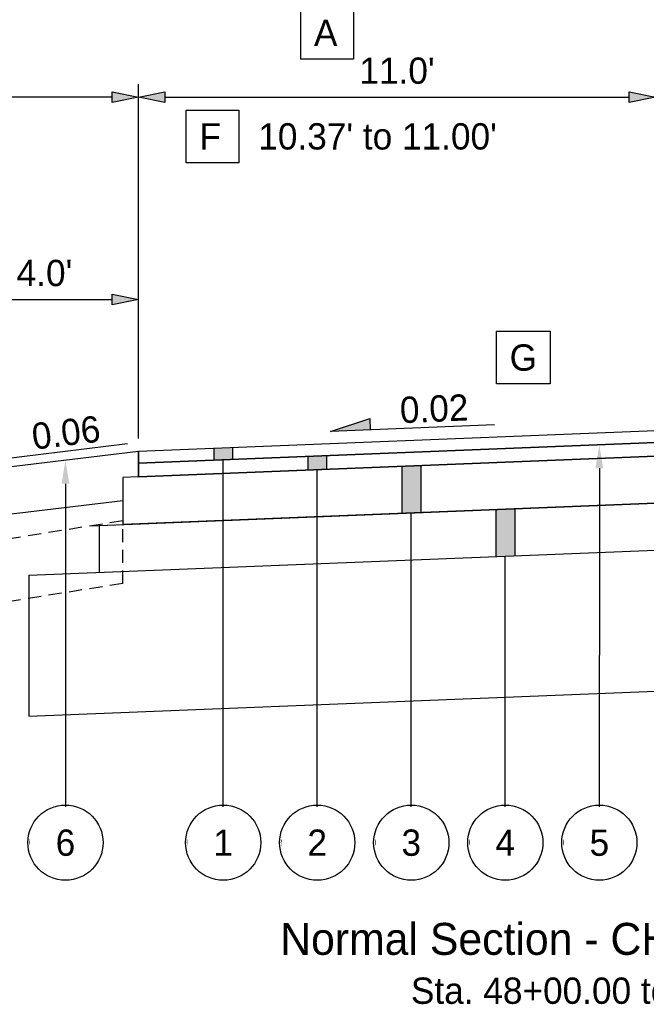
# Model space of a CAD drawing. Header units: feet. Extents: x -16 to 297, y -33 to 148.
# Tile 28 of 30: x 214 to 227, y 126 to 147. Entities that reach past the tile are written whole.
import ezdxf
from ezdxf import colors
from ezdxf.entities.mleader import LeaderData, LeaderLine
from ezdxf.enums import TextEntityAlignment as Align
from ezdxf.math import Vec2, Vec3

# ---------------------------------------------------------------- set-up
doc = ezdxf.new("R2010")
doc.units = ezdxf.units.FT
doc.header["$LTSCALE"] = 4
doc.header["$MEASUREMENT"] = 0
doc.set_wipeout_variables(frame=1)
doc.linetypes.add('OhDOT_USTN2', pattern=[0.10999999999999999, 0.069, -0.04099999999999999])
for name, color, linetype in [('TX_P_1', 7, 'Continuous'), ('TX_P_Misc', 7, 'Continuous'), ('XS_P_Finished_Grade', 3, 'Continuous'), ('XS_P_Pavt_Layers', 251, 'Continuous'), ('XS_P_Shoulder_Layers', 252, 'Continuous'), ('XS_P_Subgrade', 4, 'Continuous')]:
    doc.layers.add(name, color=color, linetype=linetype)
doc.styles.add('Slanted-Normal', font='font31.shx', dxfattribs={"height": 0.14})
doc.styles.add('Slanted-Sub Title', font='font31.shx', dxfattribs={"height": 0.17})
doc.dimstyles.new('Dec-1  Slanted', dxfattribs={"dimtxt": 0.14, "dimasz": 0.14, "dimexe": 0.07000000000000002, "dimexo": 0.07000000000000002, "dimgap": 0.07000000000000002, "dimtad": 1, "dimdec": 1, "dimzin": 3, "dimdsep": 46, "dimtxsty": 'Slanted-Normal', "dimblk": 'Dim1', "dimcen": 0, "dimclrd": 95, "dimclre": 95, "dimclrt": 7, "dimadec": 1, "dimazin": 3, "dimtfac": 1, "dimtdec": 1, "dimtix": 1, "dimtofl": 0, "dimtmove": 1, "dimatfit": 3, "dimldrblk": 'Dim1', "dimfxl": 1, "dimtolj": 1, "dimtzin": 0, "dimlwd": -1, "dimlwe": -1, "dimarcsym": 0})

# ---------------------------------------------------------------- blocks, each defined once
blk = doc.blocks.new('Dim1')
h = blk.add_hatch(color=4)
h.dxf.hatch_style = 1
h.paths.add_polyline_path([(0, 0), (-1.000000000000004, -0.1999999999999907), (-1.000000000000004, 0.1999999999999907)])
at = {"color": 4}
blk.add_lwpolyline([(0, 0), (-1.000000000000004, -0.1999999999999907), (-1.000000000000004, 0.1999999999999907), (0, 0)], dxfattribs=at)
blk = doc.blocks.new('*D1026')
at = {"layer": 'Defpoints', "color": 0, "transparency": 16777216}
for p in [(216.6450068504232, 140.6852325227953), (216.6450068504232, 137.4503738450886), (212.6486036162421, 136.9708054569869)]:
    blk.add_point(p, dxfattribs=at)
at = {"layer": 'TX_P_1', "color": 95, "linetype": 'Continuous', "transparency": 16777216}
for p, q in [((212.6486036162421, 137.2508054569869), (212.6486036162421, 140.9652325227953)), ((216.6450068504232, 137.7303738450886), (216.6450068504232, 140.9652325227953)), ((213.2086036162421, 140.6852325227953), (216.0850068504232, 140.6852325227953))]:
    blk.add_line(p, q, dxfattribs=at)
at = {"layer": 'TX_P_1', "color": 95, "transparency": 16777216, "xscale": 0.56, "yscale": 0.56, "zscale": 0.56, "rotation": 180}
blk.add_blockref('Dim1', (212.6486036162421, 140.6852325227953), dxfattribs=at)
at = {"layer": 'TX_P_1', "color": 95, "transparency": 16777216, "xscale": 0.56, "yscale": 0.56, "zscale": 0.56}
blk.add_blockref('Dim1', (216.6450068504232, 140.6852325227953), dxfattribs=at)
at = {"layer": 'TX_P_1', "color": 7, "transparency": 16777216, "insert": (214.6468052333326, 141.2452325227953), "char_height": 0.56, "attachment_point": 5, "style": 'Slanted-Normal'}
blk.add_mtext("\\A1;4.0'", dxfattribs=at)
blk = doc.blocks.new('*D1027')
at = {"layer": 'Defpoints', "color": 0, "transparency": 16777216}
for p in [(206.6450068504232, 144.9911293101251), (216.6450068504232, 137.4503738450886), (206.6450068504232, 136.0102299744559)]:
    blk.add_point(p, dxfattribs=at)
at = {"layer": 'TX_P_1', "color": 95, "linetype": 'Continuous', "transparency": 16777216}
for p, q in [((206.6450068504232, 136.2902299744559), (206.6450068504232, 145.2711293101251)), ((216.6450068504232, 137.7303738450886), (216.6450068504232, 145.2711293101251)), ((216.0850068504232, 144.9911293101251), (207.2050068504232, 144.9911293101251))]:
    blk.add_line(p, q, dxfattribs=at)
at = {"layer": 'TX_P_1', "color": 95, "transparency": 16777216, "xscale": 0.56, "yscale": 0.56, "zscale": 0.56, "rotation": 180}
blk.add_blockref('Dim1', (206.6450068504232, 144.9911293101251), dxfattribs=at)
at = {"layer": 'TX_P_1', "color": 95, "transparency": 16777216, "xscale": 0.56, "yscale": 0.56, "zscale": 0.56}
blk.add_blockref('Dim1', (216.6450068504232, 144.9911293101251), dxfattribs=at)
at = {"layer": 'TX_P_1', "color": 7, "transparency": 16777216, "insert": (211.6450068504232, 145.5511293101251), "char_height": 0.56, "attachment_point": 5, "style": 'Slanted-Normal'}
blk.add_mtext("\\A1;10.0'", dxfattribs=at)
blk = doc.blocks.new('SLOPE')
at = {"layer": 'TX_P_Misc'}
h = blk.add_hatch(color=4, dxfattribs=at)
h.dxf.hatch_style = 1
h.paths.add_polyline_path([(0.871497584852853, 0), (0.6607956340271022, 0.0615232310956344), (0.6607956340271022, 3.469446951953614e-18)])
at = {"layer": 'TX_P_Misc', "color": 4}
for p, q in [((0.871497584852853, 0), (0.6607956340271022, 0.0615232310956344)), ((0.6607956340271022, 0.0615232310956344), (0.6607956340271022, 0))]:
    blk.add_line(p, q, dxfattribs=at)
at = {"layer": 'TX_P_Misc', "color": 95}
blk.add_line((0, 0), (0.871497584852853, 0), dxfattribs=at)
at = {"layer": 'TX_P_Misc', "style": 'Slanted-Normal'}
blk.add_attdef('SLOPE', (0.03531982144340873, 0.02887350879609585), '', height=0.14, dxfattribs=at)
blk = doc.blocks.new('*D1032')
at = {"layer": 'Defpoints', "color": 0, "transparency": 16777216}
for p in [(227.6450068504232, 144.991129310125), (227.6450068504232, 137.8903738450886), (216.6450068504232, 137.4503738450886)]:
    blk.add_point(p, dxfattribs=at)
at = {"layer": 'TX_P_1', "color": 95, "linetype": 'Continuous', "transparency": 16777216}
for p, q in [((216.6450068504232, 137.7303738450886), (216.6450068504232, 145.271129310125)), ((217.2050068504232, 144.991129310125), (227.0850068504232, 144.991129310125))]:
    blk.add_line(p, q, dxfattribs=at)
at = {"layer": 'TX_P_1', "color": 95, "transparency": 16777216, "xscale": 0.56, "yscale": 0.56, "zscale": 0.56, "rotation": 180}
blk.add_blockref('Dim1', (216.6450068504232, 144.991129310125), dxfattribs=at)
at = {"layer": 'TX_P_1', "color": 95, "transparency": 16777216, "xscale": 0.56, "yscale": 0.56, "zscale": 0.56}
blk.add_blockref('Dim1', (227.6450068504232, 144.991129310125), dxfattribs=at)
at = {"layer": 'TX_P_1', "color": 7, "transparency": 16777216, "insert": (222.1450068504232, 145.551129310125), "char_height": 0.56, "attachment_point": 5, "style": 'Slanted-Normal'}
blk.add_mtext("\\A1;11.0'", dxfattribs=at)
blk = doc.blocks.new('_DotSmall')
at = {"color": 0, "linetype": 'ByBlock', "const_width": 0.5}
blk.add_lwpolyline([(-0.0625, 0, 1), (0.0625, 0, 1)], format="xyb", close=True, dxfattribs=at)
blk = doc.blocks.new('*U956')
at = {"layer": 'TX_P_Misc', "color": 95}
blk.add_line((-1.387778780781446e-17, 0), (-1.387778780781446e-17, 2.036712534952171), dxfattribs=at)
at = {"layer": 'TX_P_Misc'}
blk.add_circle((0, 0), 0.2, dxfattribs=at)
at = {"layer": 'TX_P_Misc', "color": 95}
ml = blk.add_multileader_mtext('Standard', dxfattribs=at)
ml.set_content('', color=95, style='Slanted-Normal')
ml.set_leader_properties()
ml.set_arrow_properties(name='DOTSMALL')
ml.build(insert=Vec2(0, 0))
ml.multileader.update_dxf_attribs({"has_dogleg": 0, "text_left_attachment_type": 2, "text_right_attachment_type": 2, "dogleg_length": 0.18, "arrow_head_size": 0.125})
ctx = ml.context
ctx.base_point, ctx.char_height, ctx.arrow_head_size, ctx.landing_gap_size, ctx.plane_origin = Vec3(0, 0), 0.14, 0.125, 0.0001, Vec3(0.9926632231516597, 0.4958960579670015)
ctx.left_attachment, ctx.right_attachment, ctx.text_align_type = 2, 2, 1
notes = []
notes.append((ctx, [(1, (1, 1, 0), (-0.18, 0), (1, 0), 0.18, [(0, [(-0.1546852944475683, 0.001480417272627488)], 0, [])])]))
ctx.mtext.insert, ctx.mtext.alignment, ctx.mtext.flow_direction = Vec3(0.0001000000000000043, 0.07), 2, 5
ml = blk.add_multileader_mtext('Standard', dxfattribs=at)
ml.set_content('', color=95, style='Slanted-Normal')
ml.set_leader_properties()
ml.build(insert=Vec2(0, 0))
ml.multileader.update_dxf_attribs({"has_dogleg": 0, "text_left_attachment_type": 2, "text_right_attachment_type": 2, "dogleg_length": 0.18, "arrow_head_size": 0.125})
ctx = ml.context
ctx.base_point, ctx.char_height, ctx.arrow_head_size, ctx.landing_gap_size, ctx.plane_origin = Vec3(-9.999999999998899e-05, 0), 0.14, 0.125, 0.0001, Vec3(0.5883962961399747, 0.4958960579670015)
ctx.left_attachment, ctx.right_attachment, ctx.text_align_type = 2, 2, 1
notes.append((ctx, [(0, (1, 1, 0), (0.1801, 0), (-1, 0), 0.18, [(0, [(0.1698233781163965, -0.000340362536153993)], 0, [])])]))
ctx.mtext.insert, ctx.mtext.alignment, ctx.mtext.flow_direction = Vec3(0, 0.07), 2, 5
for ctx, leaders in notes:
    for number, flags, end, landing, length, lines in leaders:
        leader = LeaderData()
        leader.index, (leader.has_last_leader_line, leader.has_dogleg_vector, leader.attachment_direction) = number, flags
        leader.last_leader_point, leader.dogleg_vector, leader.dogleg_length = Vec3(end), Vec3(landing), length
        for number, points, colour, breaks in lines:
            line = LeaderLine()
            line.index, line.vertices, line.color, line.breaks = number, Vec3.list(points), colors.encode_raw_color(colour), breaks
            leader.lines.append(line)
        ctx.leaders.append(leader)
blk.add_wipeout([(0.187044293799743, 0.03545878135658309), (0.18112522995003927, 0.05862204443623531), (0.1723497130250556, 0.08086080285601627), (0.1608561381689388, 0.10182433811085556), (0.1468257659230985, 0.12118204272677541), (0.1304798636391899, 0.1386286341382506), (0.11207621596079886, 0.1538889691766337), (0.09190505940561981, 0.1667223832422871), (0.07028450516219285, 0.17692648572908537), (0.047555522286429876, 0.18434035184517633), (0.02407656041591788, 0.18884706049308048), (0.00021789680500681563, 0.19037553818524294), (-0.023644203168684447, 0.18890167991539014), (-0.04713341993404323, 0.18444872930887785), (-0.06987931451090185, 0.1770869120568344), (-0.09152317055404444, 0.16693232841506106), (-0.11172365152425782, 0.1541451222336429), (-0.1301621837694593, 0.13892695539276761), (-0.14654798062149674, 0.12151782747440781), (-0.16062262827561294, 0.10219229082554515), (-0.17216416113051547, 0.08125512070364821), (-0.18099056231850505, 0.05903650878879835), (-0.1869626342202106, 0.035886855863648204), (-0.1899861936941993, 0.012171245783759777), (-0.1900135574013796, -0.011736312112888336), (-0.1870442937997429, -0.0354587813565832), (-0.1811252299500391, -0.058622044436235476), (-0.17234971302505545, -0.08086080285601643), (-0.1608561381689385, -0.10182433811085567), (-0.14682576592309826, -0.12118204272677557), (-0.13047986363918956, -0.1386286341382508), (-0.11207621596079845, -0.15388896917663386), (-0.09190505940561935, -0.16672238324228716), (-0.07028450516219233, -0.17692648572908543), (-0.04755552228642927, -0.18434035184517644), (-0.02407656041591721, -0.18884706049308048), (-0.00021789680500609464, -0.1903755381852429), (0.023644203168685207, -0.18890167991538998), (0.047133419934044, -0.1844487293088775), (0.06987931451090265, -0.177086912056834), (0.09152317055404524, -0.16693232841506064), (0.11172365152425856, -0.15414512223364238), (0.13016218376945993, -0.13892695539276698), (0.14654798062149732, -0.12151782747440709), (0.1606226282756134, -0.10219229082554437), (0.17216416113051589, -0.08125512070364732), (0.18099056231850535, -0.059036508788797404), (0.1869626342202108, -0.03588685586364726), (0.18998619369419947, -0.012171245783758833), (0.19001355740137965, 0.01173631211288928)])
at = {"layer": 'TX_P_Misc', "style": 'Slanted-Normal'}
blk.add_attdef('ITEM', text='', height=0.14, dxfattribs=at).set_placement((0, 0), align=Align.MIDDLE_CENTER)
blk = doc.blocks.new('*U957')
at = {"layer": 'TX_P_Misc', "color": 95}
blk.add_line((-1.387778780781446e-17, 0), (-1.387778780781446e-17, 1.983812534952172), dxfattribs=at)
at = {"layer": 'TX_P_Misc'}
blk.add_circle((0, 0), 0.2, dxfattribs=at)
at = {"layer": 'TX_P_Misc', "color": 95}
ml = blk.add_multileader_mtext('Standard', dxfattribs=at)
ml.set_content('', color=95, style='Slanted-Normal')
ml.set_leader_properties()
ml.set_arrow_properties(name='DOTSMALL')
ml.build(insert=Vec2(0, 0))
ml.multileader.update_dxf_attribs({"has_dogleg": 0, "text_left_attachment_type": 2, "text_right_attachment_type": 2, "dogleg_length": 0.18, "arrow_head_size": 0.125})
ctx = ml.context
ctx.base_point, ctx.char_height, ctx.arrow_head_size, ctx.landing_gap_size, ctx.plane_origin = Vec3(0, 0), 0.14, 0.125, 0.0001, Vec3(0.9926632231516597, 0.4958960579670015)
ctx.left_attachment, ctx.right_attachment, ctx.text_align_type = 2, 2, 1
notes = []
notes.append((ctx, [(1, (1, 1, 0), (-0.18, 0), (1, 0), 0.18, [(0, [(-0.1546852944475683, 0.001480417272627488)], 0, [])])]))
ctx.mtext.insert, ctx.mtext.alignment, ctx.mtext.flow_direction = Vec3(0.0001000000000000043, 0.07), 2, 5
ml = blk.add_multileader_mtext('Standard', dxfattribs=at)
ml.set_content('', color=95, style='Slanted-Normal')
ml.set_leader_properties()
ml.build(insert=Vec2(0, 0))
ml.multileader.update_dxf_attribs({"has_dogleg": 0, "text_left_attachment_type": 2, "text_right_attachment_type": 2, "dogleg_length": 0.18, "arrow_head_size": 0.125})
ctx = ml.context
ctx.base_point, ctx.char_height, ctx.arrow_head_size, ctx.landing_gap_size, ctx.plane_origin = Vec3(-9.999999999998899e-05, 0), 0.14, 0.125, 0.0001, Vec3(0.5883962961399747, 0.4958960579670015)
ctx.left_attachment, ctx.right_attachment, ctx.text_align_type = 2, 2, 1
notes.append((ctx, [(0, (1, 1, 0), (0.1801, 0), (-1, 0), 0.18, [(0, [(0.1698233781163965, -0.000340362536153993)], 0, [])])]))
ctx.mtext.insert, ctx.mtext.alignment, ctx.mtext.flow_direction = Vec3(0, 0.07), 2, 5
for ctx, leaders in notes:
    for number, flags, end, landing, length, lines in leaders:
        leader = LeaderData()
        leader.index, (leader.has_last_leader_line, leader.has_dogleg_vector, leader.attachment_direction) = number, flags
        leader.last_leader_point, leader.dogleg_vector, leader.dogleg_length = Vec3(end), Vec3(landing), length
        for number, points, colour, breaks in lines:
            line = LeaderLine()
            line.index, line.vertices, line.color, line.breaks = number, Vec3.list(points), colors.encode_raw_color(colour), breaks
            leader.lines.append(line)
        ctx.leaders.append(leader)
blk.add_wipeout([(0.187044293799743, 0.03545878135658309), (0.18112522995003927, 0.05862204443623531), (0.1723497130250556, 0.08086080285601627), (0.1608561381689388, 0.10182433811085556), (0.1468257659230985, 0.12118204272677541), (0.1304798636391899, 0.1386286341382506), (0.11207621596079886, 0.1538889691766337), (0.09190505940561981, 0.1667223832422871), (0.07028450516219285, 0.17692648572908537), (0.047555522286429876, 0.18434035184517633), (0.02407656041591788, 0.18884706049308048), (0.00021789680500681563, 0.19037553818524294), (-0.023644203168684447, 0.18890167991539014), (-0.04713341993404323, 0.18444872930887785), (-0.06987931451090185, 0.1770869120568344), (-0.09152317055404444, 0.16693232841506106), (-0.11172365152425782, 0.1541451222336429), (-0.1301621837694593, 0.13892695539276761), (-0.14654798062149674, 0.12151782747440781), (-0.16062262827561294, 0.10219229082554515), (-0.17216416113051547, 0.08125512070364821), (-0.18099056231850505, 0.05903650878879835), (-0.1869626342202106, 0.035886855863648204), (-0.1899861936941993, 0.012171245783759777), (-0.1900135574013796, -0.011736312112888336), (-0.1870442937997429, -0.0354587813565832), (-0.1811252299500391, -0.058622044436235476), (-0.17234971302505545, -0.08086080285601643), (-0.1608561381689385, -0.10182433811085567), (-0.14682576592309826, -0.12118204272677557), (-0.13047986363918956, -0.1386286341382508), (-0.11207621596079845, -0.15388896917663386), (-0.09190505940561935, -0.16672238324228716), (-0.07028450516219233, -0.17692648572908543), (-0.04755552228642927, -0.18434035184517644), (-0.02407656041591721, -0.18884706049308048), (-0.00021789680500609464, -0.1903755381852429), (0.023644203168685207, -0.18890167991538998), (0.047133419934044, -0.1844487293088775), (0.06987931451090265, -0.177086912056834), (0.09152317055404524, -0.16693232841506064), (0.11172365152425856, -0.15414512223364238), (0.13016218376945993, -0.13892695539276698), (0.14654798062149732, -0.12151782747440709), (0.1606226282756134, -0.10219229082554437), (0.17216416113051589, -0.08125512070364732), (0.18099056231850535, -0.059036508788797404), (0.1869626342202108, -0.03588685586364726), (0.18998619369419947, -0.012171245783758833), (0.19001355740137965, 0.01173631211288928)])
at = {"layer": 'TX_P_Misc', "style": 'Slanted-Normal'}
blk.add_attdef('ITEM', text='', height=0.14, dxfattribs=at).set_placement((0, 0), align=Align.MIDDLE_CENTER)
blk = doc.blocks.new('*U958')
at = {"layer": 'TX_P_Misc', "color": 95}
blk.add_line((-1.387778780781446e-17, 0), (-1.387778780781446e-17, 1.753812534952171), dxfattribs=at)
at = {"layer": 'TX_P_Misc'}
blk.add_circle((0, 0), 0.2, dxfattribs=at)
at = {"layer": 'TX_P_Misc', "color": 95}
ml = blk.add_multileader_mtext('Standard', dxfattribs=at)
ml.set_content('', color=95, style='Slanted-Normal')
ml.set_leader_properties()
ml.set_arrow_properties(name='DOTSMALL')
ml.build(insert=Vec2(0, 0))
ml.multileader.update_dxf_attribs({"has_dogleg": 0, "text_left_attachment_type": 2, "text_right_attachment_type": 2, "dogleg_length": 0.18, "arrow_head_size": 0.125})
ctx = ml.context
ctx.base_point, ctx.char_height, ctx.arrow_head_size, ctx.landing_gap_size, ctx.plane_origin = Vec3(0, 0), 0.14, 0.125, 0.0001, Vec3(0.9926632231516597, 0.4958960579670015)
ctx.left_attachment, ctx.right_attachment, ctx.text_align_type = 2, 2, 1
notes = []
notes.append((ctx, [(1, (1, 1, 0), (-0.18, 0), (1, 0), 0.18, [(0, [(-0.1546852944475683, 0.001480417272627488)], 0, [])])]))
ctx.mtext.insert, ctx.mtext.alignment, ctx.mtext.flow_direction = Vec3(0.0001000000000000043, 0.07), 2, 5
ml = blk.add_multileader_mtext('Standard', dxfattribs=at)
ml.set_content('', color=95, style='Slanted-Normal')
ml.set_leader_properties()
ml.build(insert=Vec2(0, 0))
ml.multileader.update_dxf_attribs({"has_dogleg": 0, "text_left_attachment_type": 2, "text_right_attachment_type": 2, "dogleg_length": 0.18, "arrow_head_size": 0.125})
ctx = ml.context
ctx.base_point, ctx.char_height, ctx.arrow_head_size, ctx.landing_gap_size, ctx.plane_origin = Vec3(-9.999999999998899e-05, 0), 0.14, 0.125, 0.0001, Vec3(0.5883962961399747, 0.4958960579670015)
ctx.left_attachment, ctx.right_attachment, ctx.text_align_type = 2, 2, 1
notes.append((ctx, [(0, (1, 1, 0), (0.1801, 0), (-1, 0), 0.18, [(0, [(0.1698233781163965, -0.000340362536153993)], 0, [])])]))
ctx.mtext.insert, ctx.mtext.alignment, ctx.mtext.flow_direction = Vec3(0, 0.07), 2, 5
for ctx, leaders in notes:
    for number, flags, end, landing, length, lines in leaders:
        leader = LeaderData()
        leader.index, (leader.has_last_leader_line, leader.has_dogleg_vector, leader.attachment_direction) = number, flags
        leader.last_leader_point, leader.dogleg_vector, leader.dogleg_length = Vec3(end), Vec3(landing), length
        for number, points, colour, breaks in lines:
            line = LeaderLine()
            line.index, line.vertices, line.color, line.breaks = number, Vec3.list(points), colors.encode_raw_color(colour), breaks
            leader.lines.append(line)
        ctx.leaders.append(leader)
blk.add_wipeout([(0.187044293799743, 0.03545878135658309), (0.18112522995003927, 0.05862204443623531), (0.1723497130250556, 0.08086080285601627), (0.1608561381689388, 0.10182433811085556), (0.1468257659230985, 0.12118204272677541), (0.1304798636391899, 0.1386286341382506), (0.11207621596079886, 0.1538889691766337), (0.09190505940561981, 0.1667223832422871), (0.07028450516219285, 0.17692648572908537), (0.047555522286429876, 0.18434035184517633), (0.02407656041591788, 0.18884706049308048), (0.00021789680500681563, 0.19037553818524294), (-0.023644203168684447, 0.18890167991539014), (-0.04713341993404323, 0.18444872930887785), (-0.06987931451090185, 0.1770869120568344), (-0.09152317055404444, 0.16693232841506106), (-0.11172365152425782, 0.1541451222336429), (-0.1301621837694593, 0.13892695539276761), (-0.14654798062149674, 0.12151782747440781), (-0.16062262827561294, 0.10219229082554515), (-0.17216416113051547, 0.08125512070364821), (-0.18099056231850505, 0.05903650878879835), (-0.1869626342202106, 0.035886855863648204), (-0.1899861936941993, 0.012171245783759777), (-0.1900135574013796, -0.011736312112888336), (-0.1870442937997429, -0.0354587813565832), (-0.1811252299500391, -0.058622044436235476), (-0.17234971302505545, -0.08086080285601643), (-0.1608561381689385, -0.10182433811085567), (-0.14682576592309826, -0.12118204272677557), (-0.13047986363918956, -0.1386286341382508), (-0.11207621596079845, -0.15388896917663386), (-0.09190505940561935, -0.16672238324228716), (-0.07028450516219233, -0.17692648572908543), (-0.04755552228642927, -0.18434035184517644), (-0.02407656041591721, -0.18884706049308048), (-0.00021789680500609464, -0.1903755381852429), (0.023644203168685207, -0.18890167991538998), (0.047133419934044, -0.1844487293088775), (0.06987931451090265, -0.177086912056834), (0.09152317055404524, -0.16693232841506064), (0.11172365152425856, -0.15414512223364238), (0.13016218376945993, -0.13892695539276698), (0.14654798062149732, -0.12151782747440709), (0.1606226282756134, -0.10219229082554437), (0.17216416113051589, -0.08125512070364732), (0.18099056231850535, -0.059036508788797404), (0.1869626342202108, -0.03588685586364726), (0.18998619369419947, -0.012171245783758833), (0.19001355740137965, 0.01173631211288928)])
at = {"layer": 'TX_P_Misc', "style": 'Slanted-Normal'}
blk.add_attdef('ITEM', text='', height=0.14, dxfattribs=at).set_placement((0, 0), align=Align.MIDDLE_CENTER)
blk = doc.blocks.new('*U959')
at = {"layer": 'TX_P_Misc', "color": 95}
blk.add_line((-1.387778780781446e-17, 0), (-1.387778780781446e-17, 1.523812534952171), dxfattribs=at)
at = {"layer": 'TX_P_Misc'}
blk.add_circle((0, 0), 0.2, dxfattribs=at)
at = {"layer": 'TX_P_Misc', "color": 95}
ml = blk.add_multileader_mtext('Standard', dxfattribs=at)
ml.set_content('', color=95, style='Slanted-Normal')
ml.set_leader_properties()
ml.set_arrow_properties(name='DOTSMALL')
ml.build(insert=Vec2(0, 0))
ml.multileader.update_dxf_attribs({"has_dogleg": 0, "text_left_attachment_type": 2, "text_right_attachment_type": 2, "dogleg_length": 0.18, "arrow_head_size": 0.125})
ctx = ml.context
ctx.base_point, ctx.char_height, ctx.arrow_head_size, ctx.landing_gap_size, ctx.plane_origin = Vec3(0, 0), 0.14, 0.125, 0.0001, Vec3(0.9926632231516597, 0.4958960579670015)
ctx.left_attachment, ctx.right_attachment, ctx.text_align_type = 2, 2, 1
notes = []
notes.append((ctx, [(1, (1, 1, 0), (-0.18, 0), (1, 0), 0.18, [(0, [(-0.1546852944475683, 0.001480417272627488)], 0, [])])]))
ctx.mtext.insert, ctx.mtext.alignment, ctx.mtext.flow_direction = Vec3(0.0001000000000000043, 0.07), 2, 5
ml = blk.add_multileader_mtext('Standard', dxfattribs=at)
ml.set_content('', color=95, style='Slanted-Normal')
ml.set_leader_properties()
ml.build(insert=Vec2(0, 0))
ml.multileader.update_dxf_attribs({"has_dogleg": 0, "text_left_attachment_type": 2, "text_right_attachment_type": 2, "dogleg_length": 0.18, "arrow_head_size": 0.125})
ctx = ml.context
ctx.base_point, ctx.char_height, ctx.arrow_head_size, ctx.landing_gap_size, ctx.plane_origin = Vec3(-9.999999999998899e-05, 0), 0.14, 0.125, 0.0001, Vec3(0.5883962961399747, 0.4958960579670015)
ctx.left_attachment, ctx.right_attachment, ctx.text_align_type = 2, 2, 1
notes.append((ctx, [(0, (1, 1, 0), (0.1801, 0), (-1, 0), 0.18, [(0, [(0.1698233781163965, -0.000340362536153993)], 0, [])])]))
ctx.mtext.insert, ctx.mtext.alignment, ctx.mtext.flow_direction = Vec3(0, 0.07), 2, 5
for ctx, leaders in notes:
    for number, flags, end, landing, length, lines in leaders:
        leader = LeaderData()
        leader.index, (leader.has_last_leader_line, leader.has_dogleg_vector, leader.attachment_direction) = number, flags
        leader.last_leader_point, leader.dogleg_vector, leader.dogleg_length = Vec3(end), Vec3(landing), length
        for number, points, colour, breaks in lines:
            line = LeaderLine()
            line.index, line.vertices, line.color, line.breaks = number, Vec3.list(points), colors.encode_raw_color(colour), breaks
            leader.lines.append(line)
        ctx.leaders.append(leader)
blk.add_wipeout([(0.187044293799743, 0.03545878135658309), (0.18112522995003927, 0.05862204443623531), (0.1723497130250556, 0.08086080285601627), (0.1608561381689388, 0.10182433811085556), (0.1468257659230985, 0.12118204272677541), (0.1304798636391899, 0.1386286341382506), (0.11207621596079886, 0.1538889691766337), (0.09190505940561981, 0.1667223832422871), (0.07028450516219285, 0.17692648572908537), (0.047555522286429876, 0.18434035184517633), (0.02407656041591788, 0.18884706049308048), (0.00021789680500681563, 0.19037553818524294), (-0.023644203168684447, 0.18890167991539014), (-0.04713341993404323, 0.18444872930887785), (-0.06987931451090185, 0.1770869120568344), (-0.09152317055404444, 0.16693232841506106), (-0.11172365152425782, 0.1541451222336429), (-0.1301621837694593, 0.13892695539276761), (-0.14654798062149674, 0.12151782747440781), (-0.16062262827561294, 0.10219229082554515), (-0.17216416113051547, 0.08125512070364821), (-0.18099056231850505, 0.05903650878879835), (-0.1869626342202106, 0.035886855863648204), (-0.1899861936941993, 0.012171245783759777), (-0.1900135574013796, -0.011736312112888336), (-0.1870442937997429, -0.0354587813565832), (-0.1811252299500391, -0.058622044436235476), (-0.17234971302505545, -0.08086080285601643), (-0.1608561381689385, -0.10182433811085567), (-0.14682576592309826, -0.12118204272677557), (-0.13047986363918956, -0.1386286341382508), (-0.11207621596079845, -0.15388896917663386), (-0.09190505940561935, -0.16672238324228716), (-0.07028450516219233, -0.17692648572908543), (-0.04755552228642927, -0.18434035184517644), (-0.02407656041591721, -0.18884706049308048), (-0.00021789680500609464, -0.1903755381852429), (0.023644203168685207, -0.18890167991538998), (0.047133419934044, -0.1844487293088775), (0.06987931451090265, -0.177086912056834), (0.09152317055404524, -0.16693232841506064), (0.11172365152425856, -0.15414512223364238), (0.13016218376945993, -0.13892695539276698), (0.14654798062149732, -0.12151782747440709), (0.1606226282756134, -0.10219229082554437), (0.17216416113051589, -0.08125512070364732), (0.18099056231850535, -0.059036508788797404), (0.1869626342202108, -0.03588685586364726), (0.18998619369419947, -0.012171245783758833), (0.19001355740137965, 0.01173631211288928)])
at = {"layer": 'TX_P_Misc', "style": 'Slanted-Normal'}
blk.add_attdef('ITEM', text='', height=0.14, dxfattribs=at).set_placement((0, 0), align=Align.MIDDLE_CENTER)
blk = doc.blocks.new('*U960')
at = {"layer": 'TX_P_Misc', "color": 95}
blk.add_line((-1.387778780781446e-17, 0), (-1.387778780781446e-17, 0.1525164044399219), dxfattribs=at)
at = {"layer": 'TX_P_Misc'}
blk.add_circle((0, 0), 0.2, dxfattribs=at)
at = {"layer": 'TX_P_Misc', "color": 95}
ml = blk.add_multileader_mtext('Standard', dxfattribs=at)
ml.set_content('', color=95, style='Slanted-Normal')
ml.set_leader_properties()
ml.build(insert=Vec2(0, 0))
ml.multileader.update_dxf_attribs({"has_dogleg": 0, "text_left_attachment_type": 2, "text_right_attachment_type": 2, "dogleg_length": 0.18, "arrow_head_size": 0.125})
ctx = ml.context
ctx.base_point, ctx.char_height, ctx.arrow_head_size, ctx.landing_gap_size, ctx.plane_origin = Vec3(-9.999999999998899e-05, 0), 0.14, 0.125, 0.0001, Vec3(0.5883962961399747, 0.4958960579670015)
ctx.left_attachment, ctx.right_attachment, ctx.text_align_type = 2, 2, 1
notes = []
notes.append((ctx, [(1, (1, 1, 0), (-0.1801, 0), (1, 0), 0.18, [(0, [(-1.485731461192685e-05, 2.116711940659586)], 0, [])])]))
ctx.mtext.insert, ctx.mtext.alignment, ctx.mtext.flow_direction = Vec3(1.530446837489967e-17, 0.07), 2, 5
ml = blk.add_multileader_mtext('Standard', dxfattribs=at)
ml.set_content('', color=95, style='Slanted-Normal')
ml.set_leader_properties()
ml.set_arrow_properties(name='DOTSMALL')
ml.build(insert=Vec2(0, 0))
ml.multileader.update_dxf_attribs({"has_dogleg": 0, "text_left_attachment_type": 2, "text_right_attachment_type": 2, "dogleg_length": 0.18, "arrow_head_size": 0.125})
ctx = ml.context
ctx.base_point, ctx.char_height, ctx.arrow_head_size, ctx.landing_gap_size, ctx.plane_origin = Vec3(0, 0), 0.14, 0.125, 0.0001, Vec3(0.9926632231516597, 0.4958960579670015)
ctx.left_attachment, ctx.right_attachment, ctx.text_align_type = 2, 2, 1
notes.append((ctx, [(1, (1, 1, 0), (-0.18, 0), (1, 0), 0.18, [(0, [(-0.1546852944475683, 0.001480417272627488)], 0, [])])]))
ctx.mtext.insert, ctx.mtext.alignment, ctx.mtext.flow_direction = Vec3(0.0001000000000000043, 0.07), 2, 5
for ctx, leaders in notes:
    for number, flags, end, landing, length, lines in leaders:
        leader = LeaderData()
        leader.index, (leader.has_last_leader_line, leader.has_dogleg_vector, leader.attachment_direction) = number, flags
        leader.last_leader_point, leader.dogleg_vector, leader.dogleg_length = Vec3(end), Vec3(landing), length
        for number, points, colour, breaks in lines:
            line = LeaderLine()
            line.index, line.vertices, line.color, line.breaks = number, Vec3.list(points), colors.encode_raw_color(colour), breaks
            leader.lines.append(line)
        ctx.leaders.append(leader)
blk.add_wipeout([(0.187044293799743, 0.03545878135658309), (0.18112522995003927, 0.05862204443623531), (0.1723497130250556, 0.08086080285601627), (0.1608561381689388, 0.10182433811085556), (0.1468257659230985, 0.12118204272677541), (0.1304798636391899, 0.1386286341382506), (0.11207621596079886, 0.1538889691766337), (0.09190505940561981, 0.1667223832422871), (0.07028450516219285, 0.17692648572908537), (0.047555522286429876, 0.18434035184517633), (0.02407656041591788, 0.18884706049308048), (0.00021789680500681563, 0.19037553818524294), (-0.023644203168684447, 0.18890167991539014), (-0.04713341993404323, 0.18444872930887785), (-0.06987931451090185, 0.1770869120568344), (-0.09152317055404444, 0.16693232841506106), (-0.11172365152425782, 0.1541451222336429), (-0.1301621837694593, 0.13892695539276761), (-0.14654798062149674, 0.12151782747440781), (-0.16062262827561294, 0.10219229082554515), (-0.17216416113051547, 0.08125512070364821), (-0.18099056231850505, 0.05903650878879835), (-0.1869626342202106, 0.035886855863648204), (-0.1899861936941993, 0.012171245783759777), (-0.1900135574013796, -0.011736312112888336), (-0.1870442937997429, -0.0354587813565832), (-0.1811252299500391, -0.058622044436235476), (-0.17234971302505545, -0.08086080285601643), (-0.1608561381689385, -0.10182433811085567), (-0.14682576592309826, -0.12118204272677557), (-0.13047986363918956, -0.1386286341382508), (-0.11207621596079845, -0.15388896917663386), (-0.09190505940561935, -0.16672238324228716), (-0.07028450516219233, -0.17692648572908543), (-0.04755552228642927, -0.18434035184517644), (-0.02407656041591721, -0.18884706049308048), (-0.00021789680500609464, -0.1903755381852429), (0.023644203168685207, -0.18890167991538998), (0.047133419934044, -0.1844487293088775), (0.06987931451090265, -0.177086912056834), (0.09152317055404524, -0.16693232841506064), (0.11172365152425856, -0.15414512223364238), (0.13016218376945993, -0.13892695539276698), (0.14654798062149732, -0.12151782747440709), (0.1606226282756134, -0.10219229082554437), (0.17216416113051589, -0.08125512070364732), (0.18099056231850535, -0.059036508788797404), (0.1869626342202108, -0.03588685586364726), (0.18998619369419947, -0.012171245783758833), (0.19001355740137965, 0.01173631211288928)])
at = {"layer": 'TX_P_Misc', "style": 'Slanted-Normal'}
blk.add_attdef('ITEM', text='', height=0.14, dxfattribs=at).set_placement((0, 0), align=Align.MIDDLE_CENTER)
blk = doc.blocks.new('*U1021')
at = {"layer": 'TX_P_Misc', "color": 95}
blk.add_line((-1.387778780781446e-17, 0), (-1.387778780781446e-17, 0.1502017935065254), dxfattribs=at)
at = {"layer": 'TX_P_Misc'}
blk.add_circle((0, 0), 0.2, dxfattribs=at)
at = {"layer": 'TX_P_Misc', "color": 95}
ml = blk.add_multileader_mtext('Standard', dxfattribs=at)
ml.set_content('', color=95, style='Slanted-Normal')
ml.set_leader_properties()
ml.build(insert=Vec2(0, 0))
ml.multileader.update_dxf_attribs({"has_dogleg": 0, "text_left_attachment_type": 2, "text_right_attachment_type": 2, "dogleg_length": 0.18, "arrow_head_size": 0.125})
ctx = ml.context
ctx.base_point, ctx.char_height, ctx.arrow_head_size, ctx.landing_gap_size, ctx.plane_origin = Vec3(-9.999999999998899e-05, 0), 0.14, 0.125, 0.0001, Vec3(0.5883962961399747, 0.4958960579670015)
ctx.left_attachment, ctx.right_attachment, ctx.text_align_type = 2, 2, 1
notes = []
notes.append((ctx, [(1, (1, 1, 0), (-0.1801, 0), (1, 0), 0.18, [(0, [(-1.679741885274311e-05, 2.034618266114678)], 0, [])])]))
ctx.mtext.insert, ctx.mtext.alignment, ctx.mtext.flow_direction = Vec3(1.530446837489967e-17, 0.07), 2, 5
ml = blk.add_multileader_mtext('Standard', dxfattribs=at)
ml.set_content('', color=95, style='Slanted-Normal')
ml.set_leader_properties()
ml.set_arrow_properties(name='DOTSMALL')
ml.build(insert=Vec2(0, 0))
ml.multileader.update_dxf_attribs({"has_dogleg": 0, "text_left_attachment_type": 2, "text_right_attachment_type": 2, "dogleg_length": 0.18, "arrow_head_size": 0.125})
ctx = ml.context
ctx.base_point, ctx.char_height, ctx.arrow_head_size, ctx.landing_gap_size, ctx.plane_origin = Vec3(0, 0), 0.14, 0.125, 0.0001, Vec3(0.9926632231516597, 0.4958960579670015)
ctx.left_attachment, ctx.right_attachment, ctx.text_align_type = 2, 2, 1
notes.append((ctx, [(1, (1, 1, 0), (-0.18, 0), (1, 0), 0.18, [(0, [(-0.1546852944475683, 0.001480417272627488)], 0, [])])]))
ctx.mtext.insert, ctx.mtext.alignment, ctx.mtext.flow_direction = Vec3(0.0001000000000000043, 0.07), 2, 5
for ctx, leaders in notes:
    for number, flags, end, landing, length, lines in leaders:
        leader = LeaderData()
        leader.index, (leader.has_last_leader_line, leader.has_dogleg_vector, leader.attachment_direction) = number, flags
        leader.last_leader_point, leader.dogleg_vector, leader.dogleg_length = Vec3(end), Vec3(landing), length
        for number, points, colour, breaks in lines:
            line = LeaderLine()
            line.index, line.vertices, line.color, line.breaks = number, Vec3.list(points), colors.encode_raw_color(colour), breaks
            leader.lines.append(line)
        ctx.leaders.append(leader)
blk.add_wipeout([(0.187044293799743, 0.03545878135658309), (0.18112522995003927, 0.05862204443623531), (0.1723497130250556, 0.08086080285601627), (0.1608561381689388, 0.10182433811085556), (0.1468257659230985, 0.12118204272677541), (0.1304798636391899, 0.1386286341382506), (0.11207621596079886, 0.1538889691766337), (0.09190505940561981, 0.1667223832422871), (0.07028450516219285, 0.17692648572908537), (0.047555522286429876, 0.18434035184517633), (0.02407656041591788, 0.18884706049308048), (0.00021789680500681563, 0.19037553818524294), (-0.023644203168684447, 0.18890167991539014), (-0.04713341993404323, 0.18444872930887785), (-0.06987931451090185, 0.1770869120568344), (-0.09152317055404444, 0.16693232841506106), (-0.11172365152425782, 0.1541451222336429), (-0.1301621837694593, 0.13892695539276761), (-0.14654798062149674, 0.12151782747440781), (-0.16062262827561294, 0.10219229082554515), (-0.17216416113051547, 0.08125512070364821), (-0.18099056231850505, 0.05903650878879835), (-0.1869626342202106, 0.035886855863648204), (-0.1899861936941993, 0.012171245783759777), (-0.1900135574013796, -0.011736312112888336), (-0.1870442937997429, -0.0354587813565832), (-0.1811252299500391, -0.058622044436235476), (-0.17234971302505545, -0.08086080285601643), (-0.1608561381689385, -0.10182433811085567), (-0.14682576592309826, -0.12118204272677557), (-0.13047986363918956, -0.1386286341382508), (-0.11207621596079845, -0.15388896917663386), (-0.09190505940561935, -0.16672238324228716), (-0.07028450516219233, -0.17692648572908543), (-0.04755552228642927, -0.18434035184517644), (-0.02407656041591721, -0.18884706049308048), (-0.00021789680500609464, -0.1903755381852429), (0.023644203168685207, -0.18890167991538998), (0.047133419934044, -0.1844487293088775), (0.06987931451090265, -0.177086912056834), (0.09152317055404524, -0.16693232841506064), (0.11172365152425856, -0.15414512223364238), (0.13016218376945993, -0.13892695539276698), (0.14654798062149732, -0.12151782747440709), (0.1606226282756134, -0.10219229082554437), (0.17216416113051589, -0.08125512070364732), (0.18099056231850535, -0.059036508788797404), (0.1869626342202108, -0.03588685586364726), (0.18998619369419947, -0.012171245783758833), (0.19001355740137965, 0.01173631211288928)])
at = {"layer": 'TX_P_Misc', "style": 'Slanted-Normal'}
blk.add_attdef('ITEM', text='', height=0.14, dxfattribs=at).set_placement((0, 0), align=Align.MIDDLE_CENTER)

msp = doc.modelspace()

# ---------------------------------------------------------------- hatches: boundary and pattern name
at = {"layer": 'TX_P_1'}
h = msp.add_hatch(color=256, dxfattribs=at)
h.dxf.hatch_style = 1
h.paths.add_polyline_path([(218.6477195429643, 137.5304823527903), (218.2477195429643, 137.5144823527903), (218.2477195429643, 137.2644823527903), (218.6477195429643, 137.2804823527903)])
h = msp.add_hatch(color=256, dxfattribs=at)
h.dxf.hatch_style = 1
h.paths.add_polyline_path([(220.6477195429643, 137.3604823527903), (220.2477195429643, 137.3444823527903), (220.2477195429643, 137.0528823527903), (220.6477195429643, 137.0688823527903)])
h = msp.add_hatch(color=256, dxfattribs=at)
h.dxf.hatch_style = 1
h.paths.add_polyline_path([(222.6477195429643, 137.1488823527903), (222.2477195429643, 137.1328823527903), (222.2477195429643, 136.1328823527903), (222.6477195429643, 136.1488823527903)])
h = msp.add_hatch(color=256, dxfattribs=at)
h.dxf.hatch_style = 1
h.paths.add_polyline_path([(224.6477195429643, 136.2288823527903), (224.2477195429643, 136.2128823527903), (224.2477195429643, 135.2128823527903), (224.6477195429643, 135.2288823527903)])

# ---------------------------------------------------------------- linework, layer by layer
at = {"layer": 'XS_P_Finished_Grade'}
for p, q in [((227.6450068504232, 137.8903738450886), (216.6450068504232, 137.4503738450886)), ((216.6450068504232, 137.4503738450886), (214.6450068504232, 137.2103738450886)), ((214.6450068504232, 137.2103738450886), (212.6486036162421, 136.9708054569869))]:
    msp.add_line(p, q, dxfattribs=at)
at = {"layer": 'XS_P_Pavt_Layers'}
for p, q in [((227.6450068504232, 137.8903738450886), (216.6450068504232, 137.4503738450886)), ((216.6450068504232, 137.2003738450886), (227.6450068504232, 137.6403738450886)), ((227.6450068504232, 137.6403738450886), (216.6450068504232, 137.2003738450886)), ((216.6450068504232, 137.4503738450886), (216.6450068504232, 137.2003738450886)), ((216.6450068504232, 137.2003738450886), (216.6450068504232, 137.4503738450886)), ((216.6450068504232, 136.9087738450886), (227.6450068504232, 137.3487738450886)), ((227.6450068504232, 137.3487738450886), (216.6450068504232, 136.9087738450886)), ((216.6450068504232, 136.9087738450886), (216.6450068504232, 137.2003738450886)), ((216.6450068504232, 137.2003738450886), (216.6450068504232, 136.9087738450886)), ((216.6450068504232, 136.9087738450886), (216.3116735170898, 136.8954405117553)), ((216.3116735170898, 136.8954405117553), (216.3116735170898, 135.8954405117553))]:
    msp.add_line(p, q, dxfattribs=at)
at = {"layer": 'XS_P_Pavt_Layers', "linetype": 'ByBlock'}
msp.add_line((215.6450068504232, 135.8687738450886), (216.1450068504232, 135.8887738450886), dxfattribs=at)
at = {"layer": 'XS_P_Shoulder_Layers'}
for p, q in [((216.6450068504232, 137.4503738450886), (214.6450068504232, 137.2103738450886)), ((214.6450068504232, 137.2103738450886), (212.6486036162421, 136.9708054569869))]:
    msp.add_line(p, q, dxfattribs=at)
at = {"layer": 'XS_P_Subgrade', "linetype": 'OhDOT_USTN2'}
msp.add_line((216.3116735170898, 134.6424405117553), (216.3116735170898, 135.9754405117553), dxfattribs=at)

# ---------------------------------------------------------------- block references
at = {"layer": 'TX_P_1'}
ref = msp.add_blockref('SLOPE', (224.2156157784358, 138.0198183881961), dxfattribs=dict(at, xscale=-4, yscale=4, zscale=4, rotation=2.408142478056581))
ref.add_attrib('SLOPE', '0.02', (222.2179118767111, 138.0514015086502), dxfattribs={"layer": 'TX_P_Misc', "height": 0.5600000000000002, "rotation": 2.408142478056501, "style": 'Slanted-Normal'})
ref = msp.add_blockref('SLOPE', (216.4092742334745, 137.6148281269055), dxfattribs=dict(at, xscale=-3.999999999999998, yscale=4, zscale=4, rotation=6.979004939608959))
ref.add_attrib('SLOPE', '0.06', (214.4154070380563, 137.4871097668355), dxfattribs={"layer": 'TX_P_Misc', "height": 0.5600000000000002, "rotation": 6.979004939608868, "style": 'Slanted-Normal'})

# ---------------------------------------------------------------- texts
at = {"layer": 'TX_P_1', "char_height": 0.56, "attachment_point": 1, "style": 'Slanted-Normal', "bg_fill": 16, "box_fill_scale": 1.5, "bg_fill_color": 256, "bg_fill_transparency": 0}
for s, insert in [('A', (220.3782084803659, 146.639781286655)), ('F', (217.9432537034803, 144.4370028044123)), ('G', (224.5395294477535, 139.7298394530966))]:
    msp.add_mtext(s, dxfattribs=dict(at, insert=insert))
at = {"layer": 'TX_P_1'}
for s, insert, char_height, attachment_point, style in [("10.37' to 11.00'", (219.1934854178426, 144.4370028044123), 0.56, 1, 'Slanted-Normal'), ('Normal Section - CH 155 (Diagonal Rd)', (227.6450068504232, 127.4180590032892), 0.68, 2, 'Slanted-Sub Title'), ('Sta. 48+00.00 to Sta. 50+00.00', (227.6450068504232, 126.2554288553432), 0.56, 2, 'Slanted-Normal')]:
    msp.add_mtext(s, dxfattribs=dict(at, insert=insert, char_height=char_height, attachment_point=attachment_point, style=style))

# ---------------------------------------------------------------- dimensions: what is measured, and where the dimension line sits
for base, p1, p2, override, picture, middle in [((206.6450068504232, 144.9911293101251), (216.6450068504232, 137.4503738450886), (206.6450068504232, 136.0102299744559), {"dimpost": "'"}, '*D1027', (211.6450068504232, 145.5511293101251)), ((227.6450068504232, 144.991129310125), (216.6450068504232, 137.4503738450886), (227.6450068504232, 137.8903738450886), {"dimpost": "'", "dimse2": 1, "dimsd2": 0}, '*D1032', (222.1450068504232, 145.551129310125)), ((216.6450068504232, 140.6852325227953), (212.6486036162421, 136.9708054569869), (216.6450068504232, 137.4503738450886), {"dimpost": "'"}, '*D1026', (214.6468052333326, 141.2452325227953))]:
    dim = msp.add_linear_dim(base=base, p1=p1, p2=p2, dimstyle='Dec-1  Slanted', override=override, dxfattribs=at)
    dim.commit()
    dim.dimension.update_dxf_attribs({"geometry": picture, "text_midpoint": middle})

# ---------------------------------------------------------------- next in the draw order: block references
at = {"layer": 'TX_P_1', "xscale": 4, "yscale": 4, "zscale": 4}
for name, p, values in [('*U960', (226.4477195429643, 129.1256322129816), {'ITEM': '5'}), ('*U1021', (215.0928359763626, 129.1256322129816), {'ITEM': '6'}), ('*U956', (218.4477195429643, 129.1256322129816), {'ITEM': '1'}), ('*U957', (220.4477195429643, 129.1256322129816), {'ITEM': '2'}), ('*U958', (222.4477195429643, 129.1256322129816), {'ITEM': '3'}), ('*U959', (224.4477195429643, 129.1256322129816), {'ITEM': '4'})]:
    msp.add_blockref(name, p, dxfattribs=at).add_auto_attribs(values)

# ---------------------------------------------------------------- next in the draw order: linework, layer by layer
at = {"layer": 'TX_P_1'}
for p, q in [((218.2477195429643, 137.5144823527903), (218.2477195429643, 137.2644823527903)), ((218.6477195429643, 137.5304823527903), (218.6477195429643, 137.2804823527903)), ((220.2477195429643, 137.3444823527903), (220.2477195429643, 137.0528823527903)), ((220.6477195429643, 137.3604823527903), (220.6477195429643, 137.0688823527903)), ((222.2477195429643, 137.1328823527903), (222.2477195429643, 136.1328823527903)), ((222.6477195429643, 137.1488823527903), (222.6477195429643, 136.1488823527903)), ((224.2477195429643, 136.2128823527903), (224.2477195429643, 135.2128823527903)), ((224.6477195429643, 136.2288823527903), (224.6477195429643, 135.2288823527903))]:
    msp.add_line(p, q, dxfattribs=at)
at = {"layer": 'XS_P_Pavt_Layers'}
for p, q in [((215.8116735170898, 135.8754405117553), (227.6450068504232, 136.3487738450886)), ((227.6450068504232, 136.3487738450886), (216.3116735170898, 135.8954405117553)), ((215.8116735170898, 135.8754405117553), (215.8116735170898, 134.8754405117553)), ((214.3116735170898, 134.8154405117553), (227.6450068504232, 135.3487738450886)), ((214.3116735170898, 134.8154405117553), (214.3116735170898, 131.8154405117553)), ((214.3116735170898, 131.8154405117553), (227.6450068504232, 132.3487738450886))]:
    msp.add_line(p, q, dxfattribs=at)
at = {"layer": 'XS_P_Shoulder_Layers'}
msp.add_line((212.6486036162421, 135.9708054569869), (216.3116735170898, 136.4103738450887), dxfattribs=at)
at = {"layer": 'XS_P_Subgrade', "linetype": 'OhDOT_USTN2'}
for p, q in [((216.3116735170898, 135.9754405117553), (204.7623209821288, 134.1275441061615)), ((216.3116735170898, 134.6424405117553), (203.1754162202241, 132.5406393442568))]:
    msp.add_line(p, q, dxfattribs=at)

doc.saveas('drawing.dxf')
